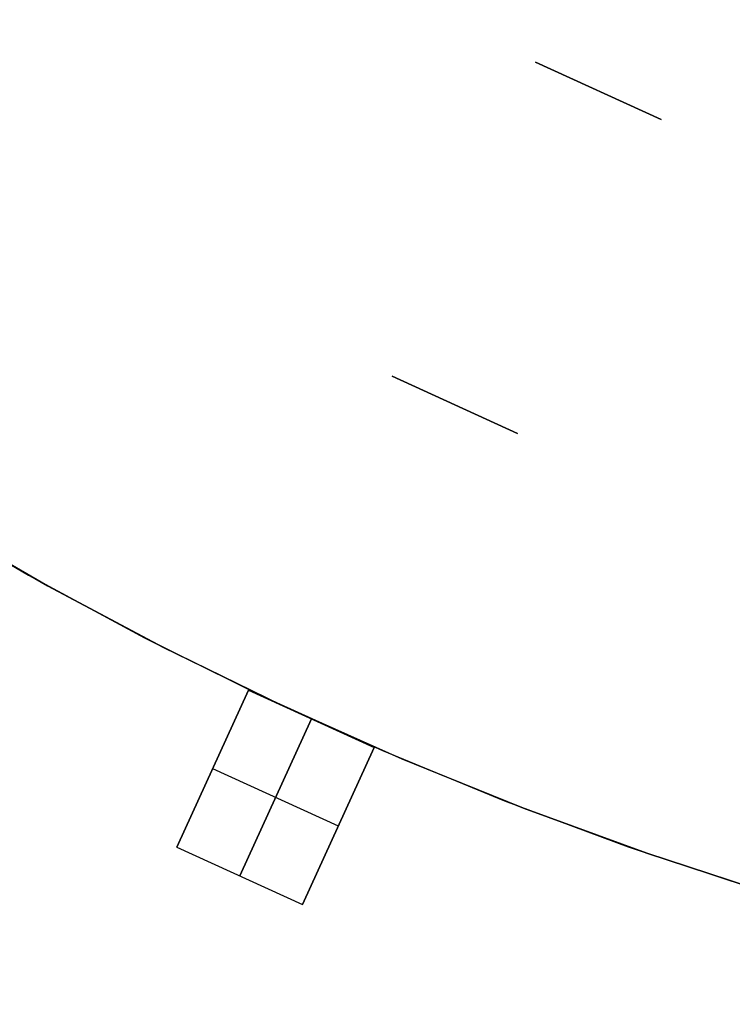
# Model space of a CAD drawing. Header units: millimetres. Extents: x 220 to 1240, y -2940 to -1929.
# Tile 9 of 59: x 568 to 629, y -2759 to -2674. Entities that reach past the tile are written whole.
import ezdxf

# ---------------------------------------------------------------- set-up
doc = ezdxf.new("R2010")
doc.units = ezdxf.units.MM

msp = doc.modelspace()

# ---------------------------------------------------------------- linework, layer by layer
at = {"extrusion": (1.51515e-05, -2.17846e-06, 1)}
msp.add_lwpolyline([(413.374, -2341.537), (410.345, -2352.552), (407.7, -2363.665), (405.441, -2374.863), (403.571, -2386.132), (402.093, -2397.459), (401.007, -2408.831), (400.315, -2420.233), (400.019, -2431.653), (400.117, -2443.076), (400.612, -2454.488), (401.5, -2465.877), (402.783, -2477.228), (404.458, -2488.528), (406.522, -2499.764), (408.975, -2510.921), (411.812, -2521.986), (415.03, -2532.947), (418.626, -2543.79), (422.595, -2554.501), (426.932, -2565.069), (431.633, -2575.481), (436.69, -2585.724), (442.1, -2595.785), (447.854, -2605.653), (453.947, -2615.316), (460.37, -2624.763), (467.117, -2633.981), (474.178, -2642.96), (481.546, -2651.69), (489.212, -2660.159), (497.166, -2668.358), (505.4, -2676.277), (513.902, -2683.906), (522.664, -2691.236), (531.673, -2698.259), (540.921, -2704.965), (550.395, -2711.348), (560.084, -2717.398), (569.977, -2723.11), (580.062, -2728.476), (590.326, -2733.49), (600.758, -2738.145), (611.345, -2742.437), (622.074, -2746.359), (632.932, -2749.908), (643.906, -2753.079), (654.984, -2755.868), (666.152, -2758.272), (677.396, -2760.288), (688.703, -2761.914), (700.06, -2763.147), (711.452, -2763.987), (722.867, -2764.432), (734.29, -2764.481), (745.708, -2764.135), (757.108, -2763.394), (768.474, -2762.259), (779.795, -2760.731), (791.056, -2758.812), (802.244, -2756.505), (813.346, -2753.812), (824.347, -2750.736), (835.236, -2747.281), (845.998, -2743.452), (856.621, -2739.252), (867.093, -2734.687), (877.401, -2729.763), (887.531, -2724.484), (897.473, -2718.858), (907.215, -2712.892), (916.744, -2706.592), (926.049, -2699.965), (935.119, -2693.021), (943.944, -2685.767), (952.512, -2678.212), (960.813, -2670.365), (968.838, -2662.235), (976.577, -2653.832), (984.02, -2645.167), (991.159, -2636.249), (997.985, -2627.089), (1004.49, -2617.698), (1010.666, -2608.089), (1016.506, -2598.271), (1022.002, -2588.256), (1027.149, -2578.058), (1031.939, -2567.687), (1036.368, -2557.157), (1040.429, -2546.48), (1044.119, -2535.669), (1047.432, -2524.737), (1050.364, -2513.696), (1052.913, -2502.561), (1055.075, -2491.344), (1056.847, -2480.059), (1058.228, -2468.719), (1059.216, -2457.338), (1059.808, -2445.93), (1060.006, -2434.509)], dxfattribs=at)
at = {"extrusion": (-1.51515e-05, 2.17846e-06, 1)}
for points in [[(1059.994, -2434.507), (1059.796, -2445.929), (1059.203, -2457.337), (1058.216, -2468.717), (1056.835, -2480.057), (1055.063, -2491.342), (1052.901, -2502.559), (1050.352, -2513.694), (1047.419, -2524.735), (1044.106, -2535.667), (1040.417, -2546.479), (1036.355, -2557.156), (1031.927, -2567.686), (1027.136, -2578.056), (1021.99, -2588.255), (1016.494, -2598.269), (1010.654, -2608.087), (1004.478, -2617.697), (997.973, -2627.087), (991.147, -2636.247), (984.008, -2645.165), (976.565, -2653.83), (968.826, -2662.233), (960.801, -2670.363), (952.5, -2678.21), (943.932, -2685.765), (935.107, -2693.019), (926.037, -2699.964), (916.731, -2706.59), (907.202, -2712.89), (897.461, -2718.857), (887.519, -2724.483), (877.388, -2729.761), (867.081, -2734.686), (856.609, -2739.25), (845.986, -2743.45), (835.224, -2747.28), (824.335, -2750.734), (813.333, -2753.81), (802.232, -2756.503), (791.044, -2758.811), (779.783, -2760.729), (768.462, -2762.257), (757.095, -2763.392), (745.696, -2764.133), (734.278, -2764.479), (722.855, -2764.43), (711.44, -2763.985), (700.047, -2763.145), (688.691, -2761.912), (677.384, -2760.286), (666.139, -2758.27), (654.972, -2755.866), (643.894, -2753.077), (632.92, -2749.906), (622.062, -2746.357), (611.333, -2742.435), (600.746, -2738.143), (590.314, -2733.488), (580.05, -2728.474), (569.965, -2723.108), (560.072, -2717.397), (550.383, -2711.346), (540.909, -2704.964), (531.661, -2698.257), (522.651, -2691.235), (513.89, -2683.904), (505.387, -2676.275), (497.154, -2668.357), (489.2, -2660.158), (481.534, -2651.688), (474.166, -2642.959), (467.105, -2633.979), (460.358, -2624.761), (453.935, -2615.314), (447.842, -2605.651), (442.088, -2595.783), (436.678, -2585.722), (431.62, -2575.479), (426.92, -2565.068), (422.583, -2554.5), (418.614, -2543.788), (415.018, -2532.945), (411.8, -2521.984), (408.963, -2510.919), (406.51, -2499.762), (404.445, -2488.527), (402.771, -2477.227), (401.488, -2465.876), (400.599, -2454.487), (400.105, -2443.074), (400.006, -2431.651), (400.303, -2420.231), (400.995, -2408.829), (402.08, -2397.457), (403.559, -2386.13), (405.429, -2374.861), (407.688, -2363.663), (410.333, -2352.55), (413.361, -2341.535)], [(1060.002, -2434.508), (1059.804, -2445.93), (1059.211, -2457.338), (1058.224, -2468.719), (1056.843, -2480.058), (1055.071, -2491.343), (1052.909, -2502.56), (1050.36, -2513.696), (1047.427, -2524.736), (1044.114, -2535.669), (1040.425, -2546.48), (1036.363, -2557.157), (1031.935, -2567.687), (1027.144, -2578.057), (1021.998, -2588.256), (1016.502, -2598.27), (1010.662, -2608.088), (1004.486, -2617.698), (997.981, -2627.088), (991.155, -2636.248), (984.016, -2645.166), (976.573, -2653.832), (968.834, -2662.234), (960.809, -2670.364), (952.508, -2678.211), (943.94, -2685.766), (935.115, -2693.021), (926.045, -2699.965), (916.739, -2706.591), (907.21, -2712.891), (897.469, -2718.858), (887.527, -2724.484), (877.396, -2729.762), (867.089, -2734.687), (856.617, -2739.252), (845.994, -2743.451), (835.232, -2747.281), (824.343, -2750.736), (813.341, -2753.811), (802.24, -2756.505), (791.052, -2758.812), (779.791, -2760.731), (768.47, -2762.258), (757.103, -2763.393), (745.704, -2764.134), (734.286, -2764.48), (722.863, -2764.431), (711.448, -2763.986), (700.055, -2763.147), (688.699, -2761.913), (677.392, -2760.287), (666.147, -2758.271), (654.98, -2755.867), (643.902, -2753.078), (632.928, -2749.907), (622.07, -2746.358), (611.341, -2742.436), (600.754, -2738.144), (590.322, -2733.489), (580.058, -2728.475), (569.973, -2723.11), (560.08, -2717.398), (550.391, -2711.347), (540.917, -2704.965), (531.669, -2698.258), (522.659, -2691.236), (513.898, -2683.906), (505.395, -2676.276), (497.162, -2668.358), (489.208, -2660.159), (481.542, -2651.689), (474.174, -2642.96), (467.113, -2633.98), (460.366, -2624.762), (453.943, -2615.316), (447.85, -2605.652), (442.096, -2595.784), (436.686, -2585.723), (431.628, -2575.48), (426.928, -2565.069), (422.591, -2554.501), (418.622, -2543.789), (415.026, -2532.946), (411.808, -2521.986), (408.971, -2510.92), (406.518, -2499.763), (404.453, -2488.528), (402.779, -2477.228), (401.496, -2465.877), (400.607, -2454.488), (400.113, -2443.075), (400.014, -2431.652), (400.311, -2420.233), (401.003, -2408.83), (402.088, -2397.459), (403.567, -2386.131), (405.437, -2374.862), (407.696, -2363.664), (410.341, -2352.551), (413.369, -2341.536)]]:
    msp.add_lwpolyline(points, dxfattribs=at)
for points in [[(503.849, -2674.832), (512.326, -2682.536), (521.066, -2689.942), (530.057, -2697.039), (539.289, -2703.82), (548.751, -2710.277), (558.431, -2716.402), (568.318, -2722.186), (578.4, -2727.624), (588.664, -2732.709), (599.099, -2737.435), (609.691, -2741.796), (620.429, -2745.786), (631.298, -2749.401), (642.287, -2752.637), (653.381, -2755.49), (664.567, -2757.956), (675.832, -2760.032)], [(503.849, -2674.832), (512.326, -2682.536), (521.066, -2689.942), (530.057, -2697.039), (539.289, -2703.82), (548.751, -2710.277), (558.431, -2716.402), (568.318, -2722.186), (578.4, -2727.624), (588.664, -2732.709), (599.099, -2737.435), (609.691, -2741.796), (620.429, -2745.786), (631.298, -2749.401), (642.287, -2752.637), (653.381, -2755.49), (664.567, -2757.956), (675.832, -2760.032)], [(677.39, -2760.287), (666.145, -2758.271), (654.978, -2755.867), (643.9, -2753.078), (632.926, -2749.907), (622.068, -2746.358), (611.339, -2742.436), (600.752, -2738.144), (590.32, -2733.489), (580.056, -2728.475), (569.971, -2723.109), (560.078, -2717.398), (550.389, -2711.347), (540.915, -2704.964), (531.667, -2698.258), (522.657, -2691.235), (513.896, -2683.905), (505.393, -2676.276)], [(623.296, -2682.601), (612.38, -2677.616)], [(612.38, -2677.616), (623.296, -2682.601)], [(612.38, -2677.616), (623.296, -2682.601)], [(612.38, -2677.616), (623.296, -2682.601)], [(623.296, -2682.601), (612.38, -2677.616)], [(623.296, -2682.601), (612.38, -2677.616)], [(599.918, -2704.905), (610.833, -2709.89)], [(599.918, -2704.905), (610.833, -2709.89)], [(599.918, -2704.905), (610.833, -2709.89)], [(599.918, -2704.905), (610.833, -2709.89)], [(599.918, -2704.905), (610.833, -2709.89)], [(599.918, -2704.905), (610.833, -2709.89)], [(610.833, -2709.89), (599.918, -2704.905)], [(610.833, -2709.89), (599.918, -2704.905)], [(587.455, -2732.194), (581.224, -2745.838)], [(581.224, -2745.838), (587.455, -2732.194)], [(587.455, -2732.194), (598.371, -2737.179)], [(587.455, -2732.194), (598.371, -2737.179)], [(586.682, -2748.331), (592.913, -2734.686)], [(592.913, -2734.686), (586.682, -2748.331)], [(592.14, -2750.823), (598.371, -2737.179)], [(598.371, -2737.179), (592.14, -2750.823)], [(595.255, -2744.001), (584.34, -2739.016)], [(595.255, -2744.001), (584.34, -2739.016)], [(581.224, -2745.838), (592.14, -2750.823)], [(581.224, -2745.838), (592.14, -2750.823)]]:
    msp.add_lwpolyline(points)
at = {"extrusion": (0.909632, -0.415415, 8.54034e-15)}
msp.add_lwpolyline([(-2181.253, -528.005), (-2181.271, -526.981), (-2181.323, -525.958), (-2181.411, -524.937), (-2181.533, -523.92), (-2181.69, -522.908), (-2181.881, -521.901), (-2182.106, -520.902), (-2182.366, -519.911), (-2182.659, -518.93), (-2182.985, -517.959), (-2183.345, -516.999), (-2183.737, -516.053), (-2184.161, -515.12), (-2184.617, -514.203), (-2185.103, -513.302), (-2185.621, -512.417), (-2186.168, -511.551), (-2186.744, -510.705), (-2187.349, -509.878), (-2187.982, -509.072), (-2188.642, -508.289), (-2189.328, -507.528), (-2190.04, -506.792), (-2190.777, -506.08), (-2191.537, -505.394), (-2192.321, -504.734), (-2193.126, -504.101), (-2193.953, -503.496), (-2194.8, -502.92), (-2195.666, -502.372), (-2196.55, -501.855), (-2197.451, -501.368), (-2198.369, -500.913), (-2199.301, -500.489), (-2200.248, -500.097), (-2201.207, -499.737), (-2202.178, -499.411), (-2203.159, -499.117), (-2204.15, -498.858), (-2205.15, -498.632), (-2206.156, -498.441), (-2207.168, -498.284), (-2208.185, -498.162), (-2209.206, -498.075), (-2210.229, -498.022), (-2211.253, -498.005)], dxfattribs=at)
at = {"extrusion": (0.909632, -0.415415, 9.35605e-15)}
msp.add_lwpolyline([(-2211.253, 221.995), (-2210.229, 222.012), (-2209.206, 222.065), (-2208.185, 222.152), (-2207.168, 222.274), (-2206.156, 222.431), (-2205.15, 222.622), (-2204.15, 222.848), (-2203.159, 223.107), (-2202.178, 223.401), (-2201.207, 223.727), (-2200.248, 224.087), (-2199.301, 224.479), (-2198.369, 224.903), (-2197.451, 225.358), (-2196.55, 225.845), (-2195.666, 226.362), (-2194.8, 226.91), (-2193.953, 227.486), (-2193.126, 228.091), (-2192.321, 228.724), (-2191.537, 229.384), (-2190.777, 230.07), (-2190.04, 230.782), (-2189.328, 231.518), (-2188.642, 232.279), (-2187.982, 233.062), (-2187.349, 233.868), (-2186.744, 234.695), (-2186.168, 235.541), (-2185.621, 236.407), (-2185.103, 237.292), (-2184.617, 238.193), (-2184.161, 239.11), (-2183.737, 240.043), (-2183.345, 240.989), (-2182.985, 241.949), (-2182.659, 242.92), (-2182.366, 243.901), (-2182.106, 244.892), (-2181.881, 245.891), (-2181.69, 246.898), (-2181.533, 247.91), (-2181.411, 248.927), (-2181.323, 249.948), (-2181.271, 250.971), (-2181.253, 251.995)], dxfattribs=at)
at = {"extrusion": (0.909632, -0.415415, 1.09757e-14)}
msp.add_lwpolyline([(-2181.253, 326.995), (-2181.271, 328.019), (-2181.323, 329.042), (-2181.411, 330.063), (-2181.533, 331.08), (-2181.69, 332.092), (-2181.881, 333.099), (-2182.106, 334.098), (-2182.366, 335.089), (-2182.659, 336.07), (-2182.985, 337.041), (-2183.345, 338.001), (-2183.737, 338.947), (-2184.161, 339.88), (-2184.617, 340.797), (-2185.103, 341.698), (-2185.621, 342.583), (-2186.168, 343.449), (-2186.744, 344.295), (-2187.349, 345.122), (-2187.982, 345.928), (-2188.642, 346.711), (-2189.328, 347.472), (-2190.04, 348.208), (-2190.777, 348.92), (-2191.537, 349.606), (-2192.321, 350.266), (-2193.126, 350.899), (-2193.953, 351.504), (-2194.8, 352.08), (-2195.666, 352.628), (-2196.55, 353.145), (-2197.451, 353.632), (-2198.369, 354.087), (-2199.301, 354.511), (-2200.248, 354.903), (-2201.207, 355.263), (-2202.178, 355.589), (-2203.159, 355.883), (-2204.15, 356.142), (-2205.15, 356.368), (-2206.156, 356.559), (-2207.168, 356.716), (-2208.185, 356.838), (-2209.206, 356.925), (-2210.229, 356.978), (-2211.253, 356.995)], dxfattribs=at)
at = {"extrusion": (0.909632, -0.415415, 4.08129e-15)}
msp.add_lwpolyline([(-2211.253, -633.005), (-2210.229, -632.988), (-2209.206, -632.935), (-2208.185, -632.848), (-2207.168, -632.726), (-2206.156, -632.569), (-2205.15, -632.378), (-2204.15, -632.152), (-2203.159, -631.893), (-2202.178, -631.599), (-2201.207, -631.273), (-2200.248, -630.913), (-2199.301, -630.521), (-2198.369, -630.097), (-2197.451, -629.642), (-2196.55, -629.155), (-2195.666, -628.638), (-2194.8, -628.09), (-2193.953, -627.514), (-2193.126, -626.909), (-2192.321, -626.276), (-2191.537, -625.616), (-2190.777, -624.93), (-2190.04, -624.218), (-2189.328, -623.482), (-2188.642, -622.721), (-2187.982, -621.938), (-2187.349, -621.132), (-2186.744, -620.305), (-2186.168, -619.459), (-2185.621, -618.593), (-2185.103, -617.708), (-2184.617, -616.807), (-2184.161, -615.89), (-2183.737, -614.957), (-2183.345, -614.011), (-2182.985, -613.051), (-2182.659, -612.08), (-2182.366, -611.099), (-2182.106, -610.108), (-2181.881, -609.109), (-2181.69, -608.102), (-2181.533, -607.09), (-2181.411, -606.073), (-2181.323, -605.052), (-2181.271, -604.029), (-2181.253, -603.005)], dxfattribs=at)
at = {"extrusion": (1, 0, 0)}
for points in [[(-2677.616, 251.995), (-2677.616, 326.995)], [(-2677.616, -528.005), (-2677.616, -603.005)], [(-2680.109, 326.995), (-2680.109, 251.995)], [(-2680.109, -528.005), (-2680.109, -603.005)], [(-2682.601, -528.005), (-2682.601, -603.005)], [(-2682.601, 326.995), (-2682.601, 251.995)], [(-2704.905, 356.995), (-2704.905, 371.995)], [(-2704.905, -648.005), (-2704.905, -633.005)], [(-2707.397, 371.995), (-2707.397, 356.995)], [(-2707.397, -633.005), (-2707.397, -648.005)], [(-2709.89, 371.995), (-2709.89, 356.995)], [(-2709.89, -633.005), (-2709.89, -648.005)]]:
    msp.add_lwpolyline(points, dxfattribs=at)
at = {"extrusion": (0.909632, -0.415415, -7.91088e-15)}
msp.add_lwpolyline([(-2211.253, -498.005), (-2210.229, -498.022), (-2209.206, -498.075), (-2208.185, -498.162), (-2207.168, -498.284), (-2206.156, -498.441), (-2205.15, -498.632), (-2204.15, -498.858), (-2203.159, -499.117), (-2202.178, -499.411), (-2201.207, -499.737), (-2200.248, -500.097), (-2199.301, -500.489), (-2198.369, -500.913), (-2197.451, -501.368), (-2196.55, -501.855), (-2195.666, -502.372), (-2194.8, -502.92), (-2193.953, -503.496), (-2193.126, -504.101), (-2192.321, -504.734), (-2191.537, -505.394), (-2190.777, -506.08), (-2190.04, -506.792), (-2189.328, -507.528), (-2188.642, -508.289), (-2187.982, -509.072), (-2187.349, -509.878), (-2186.744, -510.705), (-2186.168, -511.551), (-2185.621, -512.417), (-2185.103, -513.302), (-2184.617, -514.203), (-2184.161, -515.12), (-2183.737, -516.053), (-2183.345, -516.999), (-2182.985, -517.959), (-2182.659, -518.93), (-2182.366, -519.911), (-2182.106, -520.902), (-2181.881, -521.901), (-2181.69, -522.908), (-2181.533, -523.92), (-2181.411, -524.937), (-2181.323, -525.958), (-2181.271, -526.981), (-2181.253, -528.005)], dxfattribs=at)
at = {"extrusion": (0.909632, -0.415415, -6.19412e-15)}
msp.add_lwpolyline([(-2181.253, 251.995), (-2181.271, 250.971), (-2181.323, 249.948), (-2181.411, 248.927), (-2181.533, 247.91), (-2181.69, 246.898), (-2181.881, 245.891), (-2182.106, 244.892), (-2182.366, 243.901), (-2182.659, 242.92), (-2182.985, 241.949), (-2183.345, 240.989), (-2183.737, 240.043), (-2184.161, 239.11), (-2184.617, 238.193), (-2185.103, 237.292), (-2185.621, 236.407), (-2186.168, 235.541), (-2186.744, 234.695), (-2187.349, 233.868), (-2187.982, 233.062), (-2188.642, 232.279), (-2189.328, 231.518), (-2190.04, 230.782), (-2190.777, 230.07), (-2191.537, 229.384), (-2192.321, 228.724), (-2193.126, 228.091), (-2193.953, 227.486), (-2194.8, 226.91), (-2195.666, 226.362), (-2196.55, 225.845), (-2197.451, 225.358), (-2198.369, 224.903), (-2199.301, 224.479), (-2200.248, 224.087), (-2201.207, 223.727), (-2202.178, 223.401), (-2203.159, 223.107), (-2204.15, 222.848), (-2205.15, 222.622), (-2206.156, 222.431), (-2207.168, 222.274), (-2208.185, 222.152), (-2209.206, 222.065), (-2210.229, 222.012), (-2211.253, 221.995)], dxfattribs=at)
at = {"extrusion": (0.909632, -0.415415, -5.00417e-15)}
msp.add_lwpolyline([(-2211.253, 356.995), (-2210.229, 356.978), (-2209.206, 356.925), (-2208.185, 356.838), (-2207.168, 356.716), (-2206.156, 356.559), (-2205.15, 356.368), (-2204.15, 356.142), (-2203.159, 355.883), (-2202.178, 355.589), (-2201.207, 355.263), (-2200.248, 354.903), (-2199.301, 354.511), (-2198.369, 354.087), (-2197.451, 353.632), (-2196.55, 353.145), (-2195.666, 352.628), (-2194.8, 352.08), (-2193.953, 351.504), (-2193.126, 350.899), (-2192.321, 350.266), (-2191.537, 349.606), (-2190.777, 348.92), (-2190.04, 348.208), (-2189.328, 347.472), (-2188.642, 346.711), (-2187.982, 345.928), (-2187.349, 345.122), (-2186.744, 344.295), (-2186.168, 343.449), (-2185.621, 342.583), (-2185.103, 341.698), (-2184.617, 340.797), (-2184.161, 339.88), (-2183.737, 338.947), (-2183.345, 338.001), (-2182.985, 337.041), (-2182.659, 336.07), (-2182.366, 335.089), (-2182.106, 334.098), (-2181.881, 333.099), (-2181.69, 332.092), (-2181.533, 331.08), (-2181.411, 330.063), (-2181.323, 329.042), (-2181.271, 328.019), (-2181.253, 326.995)], dxfattribs=at)
at = {"extrusion": (0.909632, -0.415415, 9.89476e-15)}
msp.add_lwpolyline([(-2181.253, -603.005), (-2181.271, -604.029), (-2181.323, -605.052), (-2181.411, -606.073), (-2181.533, -607.09), (-2181.69, -608.102), (-2181.881, -609.109), (-2182.106, -610.108), (-2182.366, -611.099), (-2182.659, -612.08), (-2182.985, -613.051), (-2183.345, -614.011), (-2183.737, -614.957), (-2184.161, -615.89), (-2184.617, -616.807), (-2185.103, -617.708), (-2185.621, -618.593), (-2186.168, -619.459), (-2186.744, -620.305), (-2187.349, -621.132), (-2187.982, -621.938), (-2188.642, -622.721), (-2189.328, -623.482), (-2190.04, -624.218), (-2190.777, -624.93), (-2191.537, -625.616), (-2192.321, -626.276), (-2193.126, -626.909), (-2193.953, -627.514), (-2194.8, -628.09), (-2195.666, -628.638), (-2196.55, -629.155), (-2197.451, -629.642), (-2198.369, -630.097), (-2199.301, -630.521), (-2200.248, -630.913), (-2201.207, -631.273), (-2202.178, -631.599), (-2203.159, -631.893), (-2204.15, -632.152), (-2205.15, -632.378), (-2206.156, -632.569), (-2207.168, -632.726), (-2208.185, -632.848), (-2209.206, -632.935), (-2210.229, -632.988), (-2211.253, -633.005)], dxfattribs=at)
at = {"extrusion": (0.909632, -0.415415, -1.19937e-14)}
msp.add_lwpolyline([(-2211.253, -498.005), (-2210.229, -498.022), (-2209.206, -498.075), (-2208.185, -498.162), (-2207.168, -498.284), (-2206.156, -498.441), (-2205.15, -498.632), (-2204.15, -498.858), (-2203.159, -499.117), (-2202.178, -499.411), (-2201.207, -499.737), (-2200.248, -500.097), (-2199.301, -500.489), (-2198.369, -500.913), (-2197.451, -501.368), (-2196.55, -501.855), (-2195.666, -502.372), (-2194.8, -502.92), (-2193.953, -503.496), (-2193.126, -504.101), (-2192.321, -504.734), (-2191.537, -505.394), (-2190.777, -506.08), (-2190.04, -506.792), (-2189.328, -507.528), (-2188.642, -508.289), (-2187.982, -509.072), (-2187.349, -509.878), (-2186.744, -510.705), (-2186.168, -511.551), (-2185.621, -512.417), (-2185.103, -513.302), (-2184.617, -514.203), (-2184.161, -515.12), (-2183.737, -516.053), (-2183.345, -516.999), (-2182.985, -517.959), (-2182.659, -518.93), (-2182.366, -519.911), (-2182.106, -520.902), (-2181.881, -521.901), (-2181.69, -522.908), (-2181.533, -523.92), (-2181.411, -524.937), (-2181.323, -525.958), (-2181.271, -526.981), (-2181.253, -528.005)], dxfattribs=at)
at = {"extrusion": (0.909632, -0.415415, -6.38161e-15)}
msp.add_lwpolyline([(-2181.253, 251.995), (-2181.271, 250.971), (-2181.323, 249.948), (-2181.411, 248.927), (-2181.533, 247.91), (-2181.69, 246.898), (-2181.881, 245.891), (-2182.106, 244.892), (-2182.366, 243.901), (-2182.659, 242.92), (-2182.985, 241.949), (-2183.345, 240.989), (-2183.737, 240.043), (-2184.161, 239.11), (-2184.617, 238.193), (-2185.103, 237.292), (-2185.621, 236.407), (-2186.168, 235.541), (-2186.744, 234.695), (-2187.349, 233.868), (-2187.982, 233.062), (-2188.642, 232.279), (-2189.328, 231.518), (-2190.04, 230.782), (-2190.777, 230.07), (-2191.537, 229.384), (-2192.321, 228.724), (-2193.126, 228.091), (-2193.953, 227.486), (-2194.8, 226.91), (-2195.666, 226.362), (-2196.55, 225.845), (-2197.451, 225.358), (-2198.369, 224.903), (-2199.301, 224.479), (-2200.248, 224.087), (-2201.207, 223.727), (-2202.178, 223.401), (-2203.159, 223.107), (-2204.15, 222.848), (-2205.15, 222.622), (-2206.156, 222.431), (-2207.168, 222.274), (-2208.185, 222.152), (-2209.206, 222.065), (-2210.229, 222.012), (-2211.253, 221.995)], dxfattribs=at)
at = {"extrusion": (0.909632, -0.415415, 7.46431e-16)}
msp.add_lwpolyline([(-2211.253, 356.995), (-2210.229, 356.978), (-2209.206, 356.925), (-2208.185, 356.838), (-2207.168, 356.716), (-2206.156, 356.559), (-2205.15, 356.368), (-2204.15, 356.142), (-2203.159, 355.883), (-2202.178, 355.589), (-2201.207, 355.263), (-2200.248, 354.903), (-2199.301, 354.511), (-2198.369, 354.087), (-2197.451, 353.632), (-2196.55, 353.145), (-2195.666, 352.628), (-2194.8, 352.08), (-2193.953, 351.504), (-2193.126, 350.899), (-2192.321, 350.266), (-2191.537, 349.606), (-2190.777, 348.92), (-2190.04, 348.208), (-2189.328, 347.472), (-2188.642, 346.711), (-2187.982, 345.928), (-2187.349, 345.122), (-2186.744, 344.295), (-2186.168, 343.449), (-2185.621, 342.583), (-2185.103, 341.698), (-2184.617, 340.797), (-2184.161, 339.88), (-2183.737, 338.947), (-2183.345, 338.001), (-2182.985, 337.041), (-2182.659, 336.07), (-2182.366, 335.089), (-2182.106, 334.098), (-2181.881, 333.099), (-2181.69, 332.092), (-2181.533, 331.08), (-2181.411, 330.063), (-2181.323, 329.042), (-2181.271, 328.019), (-2181.253, 326.995)], dxfattribs=at)
at = {"extrusion": (0.909632, -0.415415, 1.21032e-14)}
msp.add_lwpolyline([(-2181.253, -603.005), (-2181.271, -604.029), (-2181.323, -605.052), (-2181.411, -606.073), (-2181.533, -607.09), (-2181.69, -608.102), (-2181.881, -609.109), (-2182.106, -610.108), (-2182.366, -611.099), (-2182.659, -612.08), (-2182.985, -613.051), (-2183.345, -614.011), (-2183.737, -614.957), (-2184.161, -615.89), (-2184.617, -616.807), (-2185.103, -617.708), (-2185.621, -618.593), (-2186.168, -619.459), (-2186.744, -620.305), (-2187.349, -621.132), (-2187.982, -621.938), (-2188.642, -622.721), (-2189.328, -623.482), (-2190.04, -624.218), (-2190.777, -624.93), (-2191.537, -625.616), (-2192.321, -626.276), (-2193.126, -626.909), (-2193.953, -627.514), (-2194.8, -628.09), (-2195.666, -628.638), (-2196.55, -629.155), (-2197.451, -629.642), (-2198.369, -630.097), (-2199.301, -630.521), (-2200.248, -630.913), (-2201.207, -631.273), (-2202.178, -631.599), (-2203.159, -631.893), (-2204.15, -632.152), (-2205.15, -632.378), (-2206.156, -632.569), (-2207.168, -632.726), (-2208.185, -632.848), (-2209.206, -632.935), (-2210.229, -632.988), (-2211.253, -633.005)], dxfattribs=at)
at = {"extrusion": (0.909632, -0.415415, -7.03674e-15)}
msp.add_lwpolyline([(-2211.253, -498.005), (-2213.302, -497.97), (-2215.348, -497.865), (-2217.389, -497.69), (-2219.423, -497.446), (-2221.448, -497.133), (-2223.461, -496.75), (-2225.459, -496.299), (-2227.441, -495.78), (-2229.404, -495.194), (-2231.346, -494.541), (-2233.265, -493.822), (-2235.157, -493.038), (-2237.022, -492.189), (-2238.857, -491.278), (-2240.66, -490.305), (-2242.428, -489.27), (-2244.16, -488.176), (-2245.854, -487.023), (-2247.507, -485.813), (-2249.119, -484.548), (-2250.686, -483.228), (-2252.206, -481.855), (-2253.68, -480.431), (-2255.103, -478.958), (-2256.476, -477.437), (-2257.796, -475.87), (-2259.062, -474.259), (-2260.271, -472.606), (-2261.424, -470.912), (-2262.518, -469.18), (-2263.553, -467.412), (-2264.526, -465.609), (-2265.438, -463.774), (-2266.286, -461.909), (-2267.07, -460.016), (-2267.789, -458.098), (-2268.442, -456.156), (-2269.028, -454.193), (-2269.547, -452.211), (-2269.998, -450.212), (-2270.381, -448.2), (-2270.694, -446.175), (-2270.939, -444.141), (-2271.113, -442.1), (-2271.218, -440.053), (-2271.253, -438.005)], dxfattribs=at)
at = {"extrusion": (0.909632, -0.415415, 5.40606e-15)}
msp.add_lwpolyline([(-2271.253, 161.995), (-2271.218, 164.043), (-2271.113, 166.09), (-2270.939, 168.131), (-2270.694, 170.165), (-2270.381, 172.19), (-2269.998, 174.202), (-2269.547, 176.201), (-2269.028, 178.183), (-2268.442, 180.146), (-2267.789, 182.088), (-2267.07, 184.006), (-2266.286, 185.899), (-2265.438, 187.764), (-2264.526, 189.599), (-2263.553, 191.402), (-2262.518, 193.17), (-2261.424, 194.902), (-2260.271, 196.596), (-2259.062, 198.249), (-2257.796, 199.86), (-2256.476, 201.427), (-2255.103, 202.948), (-2253.68, 204.421), (-2252.206, 205.845), (-2250.686, 207.218), (-2249.119, 208.538), (-2247.507, 209.803), (-2245.854, 211.013), (-2244.16, 212.166), (-2242.428, 213.26), (-2240.66, 214.295), (-2238.857, 215.268), (-2237.022, 216.179), (-2235.157, 217.028), (-2233.265, 217.812), (-2231.346, 218.531), (-2229.404, 219.184), (-2227.441, 219.77), (-2225.459, 220.289), (-2223.461, 220.74), (-2221.448, 221.123), (-2219.423, 221.436), (-2217.389, 221.68), (-2215.348, 221.855), (-2213.302, 221.96), (-2211.253, 221.995)], dxfattribs=at)
at = {"extrusion": (0.909632, -0.415415, -5.31111e-16)}
msp.add_lwpolyline([(-2211.253, 371.995), (-2211.271, 373.019), (-2211.323, 374.042), (-2211.411, 375.063), (-2211.533, 376.08), (-2211.69, 377.092), (-2211.881, 378.099), (-2212.106, 379.098), (-2212.366, 380.089), (-2212.659, 381.07), (-2212.985, 382.041), (-2213.345, 383.001), (-2213.737, 383.947), (-2214.161, 384.88), (-2214.617, 385.797), (-2215.103, 386.698), (-2215.621, 387.583), (-2216.168, 388.449), (-2216.744, 389.295), (-2217.349, 390.122), (-2217.982, 390.928), (-2218.642, 391.711), (-2219.328, 392.472), (-2220.04, 393.208), (-2220.777, 393.92), (-2221.537, 394.606), (-2222.321, 395.266), (-2223.126, 395.899), (-2223.953, 396.504), (-2224.8, 397.08), (-2225.666, 397.628), (-2226.55, 398.145), (-2227.451, 398.632), (-2228.369, 399.087), (-2229.301, 399.511), (-2230.248, 399.903), (-2231.207, 400.263), (-2232.178, 400.589), (-2233.159, 400.883), (-2234.15, 401.142), (-2235.15, 401.368), (-2236.156, 401.559), (-2237.168, 401.716), (-2238.185, 401.838), (-2239.206, 401.925), (-2240.229, 401.978), (-2241.253, 401.995)], dxfattribs=at)
at = {"extrusion": (0.909632, -0.415415, -1.40492e-16)}
msp.add_lwpolyline([(-2241.253, -678.005), (-2240.229, -677.988), (-2239.206, -677.935), (-2238.185, -677.848), (-2237.168, -677.726), (-2236.156, -677.569), (-2235.15, -677.378), (-2234.15, -677.152), (-2233.159, -676.893), (-2232.178, -676.599), (-2231.207, -676.273), (-2230.248, -675.913), (-2229.301, -675.521), (-2228.369, -675.097), (-2227.451, -674.642), (-2226.55, -674.155), (-2225.666, -673.638), (-2224.8, -673.09), (-2223.953, -672.514), (-2223.126, -671.909), (-2222.321, -671.276), (-2221.537, -670.616), (-2220.777, -669.93), (-2220.04, -669.218), (-2219.328, -668.482), (-2218.642, -667.721), (-2217.982, -666.938), (-2217.349, -666.132), (-2216.744, -665.305), (-2216.168, -664.459), (-2215.621, -663.593), (-2215.103, -662.708), (-2214.617, -661.807), (-2214.161, -660.89), (-2213.737, -659.957), (-2213.345, -659.011), (-2212.985, -658.051), (-2212.659, -657.08), (-2212.366, -656.099), (-2212.106, -655.108), (-2211.881, -654.109), (-2211.69, -653.102), (-2211.533, -652.09), (-2211.411, -651.073), (-2211.323, -650.052), (-2211.271, -649.029), (-2211.253, -648.005)], dxfattribs=at)
at = {"extrusion": (0.909632, -0.415415, 8.48588e-15)}
msp.add_lwpolyline([(-2211.253, -498.005), (-2213.302, -497.97), (-2215.348, -497.865), (-2217.389, -497.69), (-2219.423, -497.446), (-2221.448, -497.133), (-2223.461, -496.75), (-2225.459, -496.299), (-2227.441, -495.78), (-2229.404, -495.194), (-2231.346, -494.541), (-2233.265, -493.822), (-2235.157, -493.038), (-2237.022, -492.189), (-2238.857, -491.278), (-2240.66, -490.305), (-2242.428, -489.27), (-2244.16, -488.176), (-2245.854, -487.023), (-2247.507, -485.813), (-2249.119, -484.548), (-2250.686, -483.228), (-2252.206, -481.855), (-2253.68, -480.431), (-2255.103, -478.958), (-2256.476, -477.437), (-2257.796, -475.87), (-2259.062, -474.259), (-2260.271, -472.606), (-2261.424, -470.912), (-2262.518, -469.18), (-2263.553, -467.412), (-2264.526, -465.609), (-2265.438, -463.774), (-2266.286, -461.909), (-2267.07, -460.016), (-2267.789, -458.098), (-2268.442, -456.156), (-2269.028, -454.193), (-2269.547, -452.211), (-2269.998, -450.212), (-2270.381, -448.2), (-2270.694, -446.175), (-2270.939, -444.141), (-2271.113, -442.1), (-2271.218, -440.053), (-2271.253, -438.005)], dxfattribs=at)
at = {"extrusion": (0.909632, -0.415415, 7.25755e-16)}
msp.add_lwpolyline([(-2271.253, 161.995), (-2271.218, 164.043), (-2271.113, 166.09), (-2270.939, 168.131), (-2270.694, 170.165), (-2270.381, 172.19), (-2269.998, 174.202), (-2269.547, 176.201), (-2269.028, 178.183), (-2268.442, 180.146), (-2267.789, 182.088), (-2267.07, 184.006), (-2266.286, 185.899), (-2265.438, 187.764), (-2264.526, 189.599), (-2263.553, 191.402), (-2262.518, 193.17), (-2261.424, 194.902), (-2260.271, 196.596), (-2259.062, 198.249), (-2257.796, 199.86), (-2256.476, 201.427), (-2255.103, 202.948), (-2253.68, 204.421), (-2252.206, 205.845), (-2250.686, 207.218), (-2249.119, 208.538), (-2247.507, 209.803), (-2245.854, 211.013), (-2244.16, 212.166), (-2242.428, 213.26), (-2240.66, 214.295), (-2238.857, 215.268), (-2237.022, 216.179), (-2235.157, 217.028), (-2233.265, 217.812), (-2231.346, 218.531), (-2229.404, 219.184), (-2227.441, 219.77), (-2225.459, 220.289), (-2223.461, 220.74), (-2221.448, 221.123), (-2219.423, 221.436), (-2217.389, 221.68), (-2215.348, 221.855), (-2213.302, 221.96), (-2211.253, 221.995)], dxfattribs=at)
at = {"extrusion": (0.909632, -0.415415, -9.40259e-15)}
msp.add_lwpolyline([(-2241.253, 401.995), (-2240.229, 401.978), (-2239.206, 401.925), (-2238.185, 401.838), (-2237.168, 401.716), (-2236.156, 401.559), (-2235.15, 401.368), (-2234.15, 401.142), (-2233.159, 400.883), (-2232.178, 400.589), (-2231.207, 400.263), (-2230.248, 399.903), (-2229.301, 399.511), (-2228.369, 399.087), (-2227.451, 398.632), (-2226.55, 398.145), (-2225.666, 397.628), (-2224.8, 397.08), (-2223.953, 396.504), (-2223.126, 395.899), (-2222.321, 395.266), (-2221.537, 394.606), (-2220.777, 393.92), (-2220.04, 393.208), (-2219.328, 392.472), (-2218.642, 391.711), (-2217.982, 390.928), (-2217.349, 390.122), (-2216.744, 389.295), (-2216.168, 388.449), (-2215.621, 387.583), (-2215.103, 386.698), (-2214.617, 385.797), (-2214.161, 384.88), (-2213.737, 383.947), (-2213.345, 383.001), (-2212.985, 382.041), (-2212.659, 381.07), (-2212.366, 380.089), (-2212.106, 379.098), (-2211.881, 378.099), (-2211.69, 377.092), (-2211.533, 376.08), (-2211.411, 375.063), (-2211.323, 374.042), (-2211.271, 373.019), (-2211.253, 371.995)], dxfattribs=at)
at = {"extrusion": (0.909632, -0.415415, -1.49562e-14)}
msp.add_lwpolyline([(-2211.253, -648.005), (-2211.271, -649.029), (-2211.323, -650.052), (-2211.411, -651.073), (-2211.533, -652.09), (-2211.69, -653.102), (-2211.881, -654.109), (-2212.106, -655.108), (-2212.366, -656.099), (-2212.659, -657.08), (-2212.985, -658.051), (-2213.345, -659.011), (-2213.737, -659.957), (-2214.161, -660.89), (-2214.617, -661.807), (-2215.103, -662.708), (-2215.621, -663.593), (-2216.168, -664.459), (-2216.744, -665.305), (-2217.349, -666.132), (-2217.982, -666.938), (-2218.642, -667.721), (-2219.328, -668.482), (-2220.04, -669.218), (-2220.777, -669.93), (-2221.537, -670.616), (-2222.321, -671.276), (-2223.126, -671.909), (-2223.953, -672.514), (-2224.8, -673.09), (-2225.666, -673.638), (-2226.55, -674.155), (-2227.451, -674.642), (-2228.369, -675.097), (-2229.301, -675.521), (-2230.248, -675.913), (-2231.207, -676.273), (-2232.178, -676.599), (-2233.159, -676.893), (-2234.15, -677.152), (-2235.15, -677.378), (-2236.156, -677.569), (-2237.168, -677.726), (-2238.185, -677.848), (-2239.206, -677.935), (-2240.229, -677.988), (-2241.253, -678.005)], dxfattribs=at)
at = {"extrusion": (0.909632, -0.415415, -7.09467e-15)}
msp.add_lwpolyline([(-2271.253, -438.005), (-2271.218, -440.053), (-2271.113, -442.1), (-2270.939, -444.141), (-2270.694, -446.175), (-2270.381, -448.2), (-2269.998, -450.212), (-2269.547, -452.211), (-2269.028, -454.193), (-2268.442, -456.156), (-2267.789, -458.098), (-2267.07, -460.016), (-2266.286, -461.909), (-2265.438, -463.774), (-2264.526, -465.609), (-2263.553, -467.412), (-2262.518, -469.18), (-2261.424, -470.912), (-2260.271, -472.606), (-2259.062, -474.259), (-2257.796, -475.87), (-2256.476, -477.437), (-2255.103, -478.958), (-2253.68, -480.431), (-2252.206, -481.855), (-2250.686, -483.228), (-2249.119, -484.548), (-2247.507, -485.813), (-2245.854, -487.023), (-2244.16, -488.176), (-2242.428, -489.27), (-2240.66, -490.305), (-2238.857, -491.278), (-2237.022, -492.189), (-2235.157, -493.038), (-2233.265, -493.822), (-2231.346, -494.541), (-2229.404, -495.194), (-2227.441, -495.78), (-2225.459, -496.299), (-2223.461, -496.75), (-2221.448, -497.133), (-2219.423, -497.446), (-2217.389, -497.69), (-2215.348, -497.865), (-2213.302, -497.97), (-2211.253, -498.005)], dxfattribs=at)
at = {"extrusion": (0.909632, -0.415415, 2.38624e-15)}
msp.add_lwpolyline([(-2211.253, 221.995), (-2213.302, 221.96), (-2215.348, 221.855), (-2217.389, 221.68), (-2219.423, 221.436), (-2221.448, 221.123), (-2223.461, 220.74), (-2225.459, 220.289), (-2227.441, 219.77), (-2229.404, 219.184), (-2231.346, 218.531), (-2233.265, 217.812), (-2235.157, 217.028), (-2237.022, 216.179), (-2238.857, 215.268), (-2240.66, 214.295), (-2242.428, 213.26), (-2244.16, 212.166), (-2245.854, 211.013), (-2247.507, 209.803), (-2249.119, 208.538), (-2250.686, 207.218), (-2252.206, 205.845), (-2253.68, 204.421), (-2255.103, 202.948), (-2256.476, 201.427), (-2257.796, 199.86), (-2259.062, 198.249), (-2260.271, 196.596), (-2261.424, 194.902), (-2262.518, 193.17), (-2263.553, 191.402), (-2264.526, 189.599), (-2265.438, 187.764), (-2266.286, 185.899), (-2267.07, 184.006), (-2267.789, 182.088), (-2268.442, 180.146), (-2269.028, 178.183), (-2269.547, 176.201), (-2269.998, 174.202), (-2270.381, 172.19), (-2270.694, 170.165), (-2270.939, 168.131), (-2271.113, 166.09), (-2271.218, 164.043), (-2271.253, 161.995)], dxfattribs=at)
at = {"extrusion": (0.909632, -0.415415, -9.61958e-16)}
msp.add_lwpolyline([(-2241.253, 401.995), (-2240.229, 401.978), (-2239.206, 401.925), (-2238.185, 401.838), (-2237.168, 401.716), (-2236.156, 401.559), (-2235.15, 401.368), (-2234.15, 401.142), (-2233.159, 400.883), (-2232.178, 400.589), (-2231.207, 400.263), (-2230.248, 399.903), (-2229.301, 399.511), (-2228.369, 399.087), (-2227.451, 398.632), (-2226.55, 398.145), (-2225.666, 397.628), (-2224.8, 397.08), (-2223.953, 396.504), (-2223.126, 395.899), (-2222.321, 395.266), (-2221.537, 394.606), (-2220.777, 393.92), (-2220.04, 393.208), (-2219.328, 392.472), (-2218.642, 391.711), (-2217.982, 390.928), (-2217.349, 390.122), (-2216.744, 389.295), (-2216.168, 388.449), (-2215.621, 387.583), (-2215.103, 386.698), (-2214.617, 385.797), (-2214.161, 384.88), (-2213.737, 383.947), (-2213.345, 383.001), (-2212.985, 382.041), (-2212.659, 381.07), (-2212.366, 380.089), (-2212.106, 379.098), (-2211.881, 378.099), (-2211.69, 377.092), (-2211.533, 376.08), (-2211.411, 375.063), (-2211.323, 374.042), (-2211.271, 373.019), (-2211.253, 371.995)], dxfattribs=at)
at = {"extrusion": (0.909632, -0.415415, 2.16159e-14)}
msp.add_lwpolyline([(-2211.253, -648.005), (-2211.271, -649.029), (-2211.323, -650.052), (-2211.411, -651.073), (-2211.533, -652.09), (-2211.69, -653.102), (-2211.881, -654.109), (-2212.106, -655.108), (-2212.366, -656.099), (-2212.659, -657.08), (-2212.985, -658.051), (-2213.345, -659.011), (-2213.737, -659.957), (-2214.161, -660.89), (-2214.617, -661.807), (-2215.103, -662.708), (-2215.621, -663.593), (-2216.168, -664.459), (-2216.744, -665.305), (-2217.349, -666.132), (-2217.982, -666.938), (-2218.642, -667.721), (-2219.328, -668.482), (-2220.04, -669.218), (-2220.777, -669.93), (-2221.537, -670.616), (-2222.321, -671.276), (-2223.126, -671.909), (-2223.953, -672.514), (-2224.8, -673.09), (-2225.666, -673.638), (-2226.55, -674.155), (-2227.451, -674.642), (-2228.369, -675.097), (-2229.301, -675.521), (-2230.248, -675.913), (-2231.207, -676.273), (-2232.178, -676.599), (-2233.159, -676.893), (-2234.15, -677.152), (-2235.15, -677.378), (-2236.156, -677.569), (-2237.168, -677.726), (-2238.185, -677.848), (-2239.206, -677.935), (-2240.229, -677.988), (-2241.253, -678.005)], dxfattribs=at)
at = {"extrusion": (0.909632, -0.415415, 1.47507e-14)}
msp.add_lwpolyline([(-2256.253, 401.995), (-2257.278, 401.978), (-2258.301, 401.925), (-2259.321, 401.838), (-2260.338, 401.716), (-2261.351, 401.559), (-2262.357, 401.368), (-2263.356, 401.142), (-2264.347, 400.883), (-2265.329, 400.589), (-2266.3, 400.263), (-2267.259, 399.903), (-2268.205, 399.511), (-2269.138, 399.087), (-2270.055, 398.632), (-2270.957, 398.145), (-2271.841, 397.628), (-2272.707, 397.08), (-2273.554, 396.504), (-2274.38, 395.899), (-2275.186, 395.266), (-2275.969, 394.606), (-2276.73, 393.92), (-2277.466, 393.208), (-2278.178, 392.472), (-2278.865, 391.711), (-2279.525, 390.928), (-2280.157, 390.122), (-2280.762, 389.295), (-2281.339, 388.449), (-2281.886, 387.583), (-2282.403, 386.698), (-2282.89, 385.797), (-2283.346, 384.88), (-2283.77, 383.947), (-2284.162, 383.001), (-2284.521, 382.041), (-2284.848, 381.07), (-2285.141, 380.089), (-2285.4, 379.098), (-2285.626, 378.099), (-2285.817, 377.092), (-2285.974, 376.08), (-2286.096, 375.063), (-2286.183, 374.042), (-2286.236, 373.019), (-2286.253, 371.995)], dxfattribs=at)
at = {"extrusion": (0.909632, -0.415415, -5.3146e-14)}
msp.add_lwpolyline([(-2286.253, -648.005), (-2286.236, -649.029), (-2286.183, -650.052), (-2286.096, -651.073), (-2285.974, -652.09), (-2285.817, -653.102), (-2285.626, -654.109), (-2285.4, -655.108), (-2285.141, -656.099), (-2284.848, -657.08), (-2284.521, -658.051), (-2284.162, -659.011), (-2283.77, -659.957), (-2283.346, -660.89), (-2282.89, -661.807), (-2282.403, -662.708), (-2281.886, -663.593), (-2281.339, -664.459), (-2280.762, -665.305), (-2280.157, -666.132), (-2279.525, -666.938), (-2278.865, -667.721), (-2278.178, -668.482), (-2277.466, -669.218), (-2276.73, -669.93), (-2275.969, -670.616), (-2275.186, -671.276), (-2274.38, -671.909), (-2273.554, -672.514), (-2272.707, -673.09), (-2271.841, -673.638), (-2270.957, -674.155), (-2270.055, -674.642), (-2269.138, -675.097), (-2268.205, -675.521), (-2267.259, -675.913), (-2266.3, -676.273), (-2265.329, -676.599), (-2264.347, -676.893), (-2263.356, -677.152), (-2262.357, -677.378), (-2261.351, -677.569), (-2260.338, -677.726), (-2259.321, -677.848), (-2258.301, -677.935), (-2257.278, -677.988), (-2256.253, -678.005)], dxfattribs=at)
at = {"extrusion": (0.909632, -0.415415, 9.20588e-16)}
msp.add_lwpolyline([(-2286.253, 371.995), (-2286.236, 373.019), (-2286.183, 374.042), (-2286.096, 375.063), (-2285.974, 376.08), (-2285.817, 377.092), (-2285.626, 378.099), (-2285.4, 379.098), (-2285.141, 380.089), (-2284.848, 381.07), (-2284.521, 382.041), (-2284.162, 383.001), (-2283.77, 383.947), (-2283.346, 384.88), (-2282.89, 385.797), (-2282.403, 386.698), (-2281.886, 387.583), (-2281.339, 388.449), (-2280.762, 389.295), (-2280.157, 390.122), (-2279.525, 390.928), (-2278.865, 391.711), (-2278.178, 392.472), (-2277.466, 393.208), (-2276.73, 393.92), (-2275.969, 394.606), (-2275.186, 395.266), (-2274.38, 395.899), (-2273.554, 396.504), (-2272.707, 397.08), (-2271.841, 397.628), (-2270.957, 398.145), (-2270.055, 398.632), (-2269.138, 399.087), (-2268.205, 399.511), (-2267.259, 399.903), (-2266.3, 400.263), (-2265.329, 400.589), (-2264.347, 400.883), (-2263.356, 401.142), (-2262.357, 401.368), (-2261.351, 401.559), (-2260.338, 401.716), (-2259.321, 401.838), (-2258.301, 401.925), (-2257.278, 401.978), (-2256.253, 401.995)], dxfattribs=at)
at = {"extrusion": (0.909632, -0.415415, 4.36975e-15)}
msp.add_lwpolyline([(-2256.253, -678.005), (-2257.278, -677.988), (-2258.301, -677.935), (-2259.321, -677.848), (-2260.338, -677.726), (-2261.351, -677.569), (-2262.357, -677.378), (-2263.356, -677.152), (-2264.347, -676.893), (-2265.329, -676.599), (-2266.3, -676.273), (-2267.259, -675.913), (-2268.205, -675.521), (-2269.138, -675.097), (-2270.055, -674.642), (-2270.957, -674.155), (-2271.841, -673.638), (-2272.707, -673.09), (-2273.554, -672.514), (-2274.38, -671.909), (-2275.186, -671.276), (-2275.969, -670.616), (-2276.73, -669.93), (-2277.466, -669.218), (-2278.178, -668.482), (-2278.865, -667.721), (-2279.525, -666.938), (-2280.157, -666.132), (-2280.762, -665.305), (-2281.339, -664.459), (-2281.886, -663.593), (-2282.403, -662.708), (-2282.89, -661.807), (-2283.346, -660.89), (-2283.77, -659.957), (-2284.162, -659.011), (-2284.521, -658.051), (-2284.848, -657.08), (-2285.141, -656.099), (-2285.4, -655.108), (-2285.626, -654.109), (-2285.817, -653.102), (-2285.974, -652.09), (-2286.096, -651.073), (-2286.183, -650.052), (-2286.236, -649.029), (-2286.253, -648.005)], dxfattribs=at)
at = {"extrusion": (0.909632, -0.415415, 4.21546e-14)}
msp.add_lwpolyline([(-2286.253, 371.995), (-2286.236, 373.019), (-2286.183, 374.042), (-2286.096, 375.063), (-2285.974, 376.08), (-2285.817, 377.092), (-2285.626, 378.099), (-2285.4, 379.098), (-2285.141, 380.089), (-2284.848, 381.07), (-2284.521, 382.041), (-2284.162, 383.001), (-2283.77, 383.947), (-2283.346, 384.88), (-2282.89, 385.797), (-2282.403, 386.698), (-2281.886, 387.583), (-2281.339, 388.449), (-2280.762, 389.295), (-2280.157, 390.122), (-2279.525, 390.928), (-2278.865, 391.711), (-2278.178, 392.472), (-2277.466, 393.208), (-2276.73, 393.92), (-2275.969, 394.606), (-2275.186, 395.266), (-2274.38, 395.899), (-2273.554, 396.504), (-2272.707, 397.08), (-2271.841, 397.628), (-2270.957, 398.145), (-2270.055, 398.632), (-2269.138, 399.087), (-2268.205, 399.511), (-2267.259, 399.903), (-2266.3, 400.263), (-2265.329, 400.589), (-2264.347, 400.883), (-2263.356, 401.142), (-2262.357, 401.368), (-2261.351, 401.559), (-2260.338, 401.716), (-2259.321, 401.838), (-2258.301, 401.925), (-2257.278, 401.978), (-2256.253, 401.995)], dxfattribs=at)
at = {"extrusion": (0.909632, -0.415415, -6.85572e-15)}
msp.add_lwpolyline([(-2256.253, -678.005), (-2257.278, -677.988), (-2258.301, -677.935), (-2259.321, -677.848), (-2260.338, -677.726), (-2261.351, -677.569), (-2262.357, -677.378), (-2263.356, -677.152), (-2264.347, -676.893), (-2265.329, -676.599), (-2266.3, -676.273), (-2267.259, -675.913), (-2268.205, -675.521), (-2269.138, -675.097), (-2270.055, -674.642), (-2270.957, -674.155), (-2271.841, -673.638), (-2272.707, -673.09), (-2273.554, -672.514), (-2274.38, -671.909), (-2275.186, -671.276), (-2275.969, -670.616), (-2276.73, -669.93), (-2277.466, -669.218), (-2278.178, -668.482), (-2278.865, -667.721), (-2279.525, -666.938), (-2280.157, -666.132), (-2280.762, -665.305), (-2281.339, -664.459), (-2281.886, -663.593), (-2282.403, -662.708), (-2282.89, -661.807), (-2283.346, -660.89), (-2283.77, -659.957), (-2284.162, -659.011), (-2284.521, -658.051), (-2284.848, -657.08), (-2285.141, -656.099), (-2285.4, -655.108), (-2285.626, -654.109), (-2285.817, -653.102), (-2285.974, -652.09), (-2286.096, -651.073), (-2286.183, -650.052), (-2286.236, -649.029), (-2286.253, -648.005)], dxfattribs=at)

doc.saveas('drawing.dxf')
